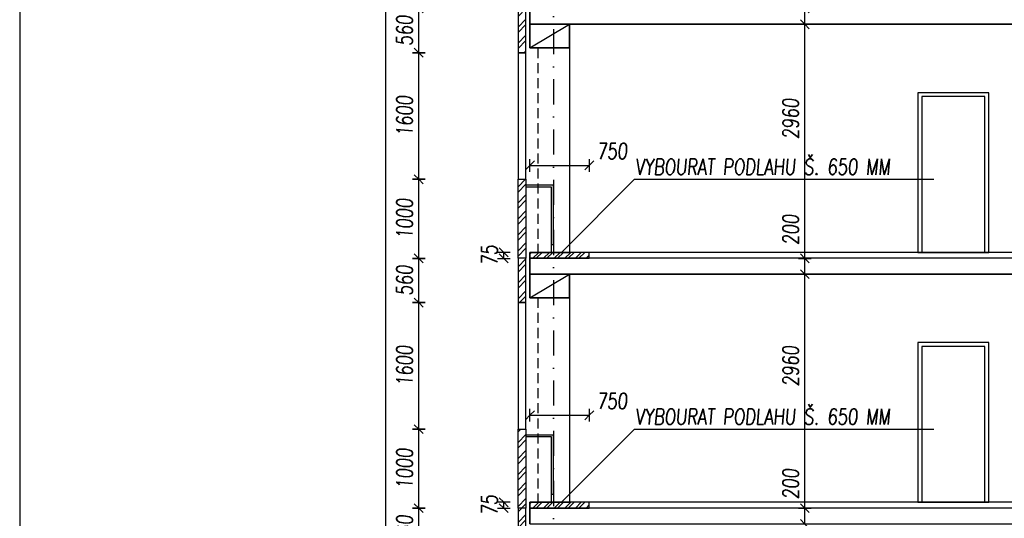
# Model space of a CAD drawing. Header units: millimetres. Extents: x 22267 to 193155, y 329430 to 541733.
# Tile 6 of 89: x 24215 to 36655, y 367187 to 373494. Entities that reach past the tile are written whole.
import ezdxf

# ---------------------------------------------------------------- set-up
doc = ezdxf.new("R2010")
doc.units = ezdxf.units.MM
doc.linetypes.add('ČERCHOVANÁ', pattern=[25.4, 12.7, -6.35, 0, -6.35])
doc.linetypes.add('ČÁRKOVANÁ', pattern=[19.05, 12.7, -6.35])
for name, color, linetype in [('BOURÁNÍ FASÁDY', 30, 'Continuous'), ('BOURÁNÍ PODLAHY', 30, 'Continuous'), ('BOURÁNÍ PŘÍČEK', 30, 'Continuous'), ('KOTY_100', 7, 'Continuous'), ('KÓTY BP FASÁDA', 255, 'Continuous'), ('KÓTY BP PODLAHA', 255, 'Continuous'), ('LEGENDA', 7, 'Continuous'), ('OSY', 7, 'Continuous'), ('TENKA', 4, 'Continuous'), ('TLUSTA', 2, 'Continuous'), ('ŽB', 1, 'Continuous')]:
    doc.layers.add(name, color=color, linetype=linetype)
doc.styles.add('CS-ROMANS', font='romans.shx', dxfattribs={"width": 0.75, "oblique": 5})
doc.styles.add('CS-ROMANS_100', font='romans.shx', dxfattribs={"width": 0.75, "oblique": 5, "height": 200})
doc.dimstyles.new('A_KÓTA_100', dxfattribs={"dimtxt": 200, "dimasz": 4, "dimexe": 100, "dimexo": 1500, "dimgap": 80, "dimtad": 1, "dimdec": 0, "dimdsep": 46, "dimtxsty": 'CS-ROMANS_100', "dimblk": 'KOT_CARA20', "dimcen": 90, "dimse1": 1, "dimse2": 1, "dimclrd": 256, "dimclre": 256, "dimclrt": 256, "dimadec": 0, "dimazin": 0, "dimtfac": 1, "dimtdec": 0, "dimtix": 1, "dimtmove": 2, "dimatfit": 3, "dimldrblk": 'OBLIQUE', "dimfxl": 1, "dimfxlon": 1, "dimtolj": 1, "dimarcsym": 0})

# ---------------------------------------------------------------- blocks, each defined once
blk = doc.blocks.new('KOT_CARA20')
for p, q in [((0, 0), (-14.1, -14.1)), ((0, 20), (0, -20)), ((0, 0), (14.1, 14.1))]:
    blk.add_line(p, q)
blk = doc.blocks.new('*D2748')
at = {"layer": 'Defpoints', "color": 0, "transparency": 16777216}
for p in [(31411, 371651), (30661, 370550), (31411, 370550)]:
    blk.add_point(p, dxfattribs=at)
at = {"layer": 'KÓTY BP PODLAHA', "lineweight": -2, "transparency": 16777216}
blk.add_line((30665, 371651), (31407, 371651), dxfattribs=at)
at = {"layer": 'KÓTY BP PODLAHA', "lineweight": -2, "transparency": 16777216, "xscale": 4, "yscale": 4, "zscale": 4, "rotation": 180}
blk.add_blockref('KOT_CARA20', (30661, 371651), dxfattribs=at)
at = {"layer": 'KÓTY BP PODLAHA', "lineweight": -2, "transparency": 16777216, "xscale": 4, "yscale": 4, "zscale": 4}
blk.add_blockref('KOT_CARA20', (31411, 371651), dxfattribs=at)
at = {"layer": 'KÓTY BP PODLAHA', "transparency": 16777216, "insert": (31699, 371831), "char_height": 200, "attachment_point": 5, "style": 'CS-ROMANS_100'}
blk.add_mtext('\\A1;750', dxfattribs=at)
blk = doc.blocks.new('_OBLIQUE')
at = {"color": 0, "linetype": 'ByBlock', "ltscale": 15}
blk.add_line((-0.5, -0.5), (0.5, 0.5), dxfattribs=at)
blk = doc.blocks.new('*D2749')
at = {"layer": 'Defpoints', "color": 0, "transparency": 16777216}
for p in [(31411, 368491), (30661, 367390), (31411, 367390)]:
    blk.add_point(p, dxfattribs=at)
at = {"layer": 'KÓTY BP PODLAHA', "lineweight": -2, "transparency": 16777216}
blk.add_line((30665, 368491), (31407, 368491), dxfattribs=at)
at = {"layer": 'KÓTY BP PODLAHA', "lineweight": -2, "transparency": 16777216, "xscale": 4, "yscale": 4, "zscale": 4, "rotation": 180}
blk.add_blockref('KOT_CARA20', (30661, 368491), dxfattribs=at)
at = {"layer": 'KÓTY BP PODLAHA', "lineweight": -2, "transparency": 16777216, "xscale": 4, "yscale": 4, "zscale": 4}
blk.add_blockref('KOT_CARA20', (31411, 368491), dxfattribs=at)
at = {"layer": 'KÓTY BP PODLAHA', "transparency": 16777216, "insert": (31699, 368671), "char_height": 200, "attachment_point": 5, "style": 'CS-ROMANS_100'}
blk.add_mtext('\\A1;750', dxfattribs=at)
blk = doc.blocks.new('*D3099')
at = {"layer": 'Defpoints', "color": 0, "transparency": 16777216}
for p in [(30331, 370550), (30691, 370550), (30691, 370475)]:
    blk.add_point(p, dxfattribs=at)
at = {"layer": 'KÓTY BP PODLAHA', "lineweight": -2, "transparency": 16777216}
for p, q in [((30331, 370554), (30331, 370558)), ((30331, 370475), (30331, 370550)), ((30331, 370471), (30331, 370467))]:
    blk.add_line(p, q, dxfattribs=at)
at = {"layer": 'KÓTY BP PODLAHA', "lineweight": -2, "transparency": 16777216, "xscale": 4, "yscale": 4, "zscale": 4}
for p, rotation in [((30331, 370550), 270), ((30331, 370475), 90)]:
    blk.add_blockref('KOT_CARA20', p, dxfattribs=dict(at, rotation=rotation))
at = {"layer": 'KÓTY BP PODLAHA', "transparency": 16777216, "insert": (30151, 370513), "char_height": 200, "attachment_point": 5, "rotation": 90, "style": 'CS-ROMANS_100'}
blk.add_mtext('\\A1;75', dxfattribs=at)
blk = doc.blocks.new('*D3100')
at = {"layer": 'Defpoints', "color": 0, "transparency": 16777216}
for p in [(30331, 367390), (30691, 367390), (30691, 367315)]:
    blk.add_point(p, dxfattribs=at)
at = {"layer": 'KÓTY BP PODLAHA', "lineweight": -2, "transparency": 16777216}
for p, q in [((30331, 367394), (30331, 367398)), ((30331, 367315), (30331, 367390)), ((30331, 367311), (30331, 367307))]:
    blk.add_line(p, q, dxfattribs=at)
at = {"layer": 'KÓTY BP PODLAHA', "lineweight": -2, "transparency": 16777216, "xscale": 4, "yscale": 4, "zscale": 4}
for p, rotation in [((30331, 367390), 270), ((30331, 367315), 90)]:
    blk.add_blockref('KOT_CARA20', p, dxfattribs=dict(at, rotation=rotation))
at = {"layer": 'KÓTY BP PODLAHA', "transparency": 16777216, "insert": (30151, 367353), "char_height": 200, "attachment_point": 5, "rotation": 90, "style": 'CS-ROMANS_100'}
blk.add_mtext('\\A1;75', dxfattribs=at)
blk = doc.blocks.new('*D3087')
at = {"layer": 'Defpoints', "color": 0, "transparency": 16777216}
for p in [(28841, 407305), (30561, 407305), (30511, 347755)]:
    blk.add_point(p, dxfattribs=at)
at = {"layer": 'KOTY_100', "lineweight": -2, "transparency": 16777216}
blk.add_line((28841, 347759), (28841, 407301), dxfattribs=at)
at = {"layer": 'KOTY_100', "lineweight": -2, "transparency": 16777216, "xscale": 4, "yscale": 4, "zscale": 4}
for p, rotation in [((28841, 407305), 90), ((28841, 347755), 270)]:
    blk.add_blockref('KOT_CARA20', p, dxfattribs=dict(at, rotation=rotation))
at = {"layer": 'KOTY_100', "transparency": 16777216, "insert": (28661, 377530), "char_height": 200, "attachment_point": 5, "rotation": 90, "style": 'CS-ROMANS_100'}
blk.add_mtext('\\A1;59550', dxfattribs=at)
blk = doc.blocks.new('*D3083')
at = {"layer": 'Defpoints', "color": 0, "transparency": 16777216}
for p in [(29257, 367315), (30561, 367315), (30561, 366755)]:
    blk.add_point(p, dxfattribs=at)
at = {"layer": 'KÓTY BP FASÁDA', "lineweight": -2, "transparency": 16777216}
blk.add_line((29257, 366759), (29257, 367311), dxfattribs=at)
at = {"layer": 'KÓTY BP FASÁDA', "lineweight": -2, "transparency": 16777216, "xscale": 4, "yscale": 4, "zscale": 4}
for p, rotation in [((29257, 367315), 90), ((29257, 366755), 270)]:
    blk.add_blockref('KOT_CARA20', p, dxfattribs=dict(at, rotation=rotation))
at = {"layer": 'KÓTY BP FASÁDA', "transparency": 16777216, "insert": (29077, 367035), "char_height": 200, "attachment_point": 5, "rotation": 90, "style": 'CS-ROMANS_100'}
blk.add_mtext('\\A1;560', dxfattribs=at)
blk = doc.blocks.new('*D3036')
at = {"layer": 'Defpoints', "color": 0, "transparency": 16777216}
for p in [(29257, 368315), (30561, 368315), (30561, 367315)]:
    blk.add_point(p, dxfattribs=at)
at = {"layer": 'KÓTY BP FASÁDA', "lineweight": -2, "transparency": 16777216}
blk.add_line((29257, 367319), (29257, 368311), dxfattribs=at)
at = {"layer": 'KÓTY BP FASÁDA', "lineweight": -2, "transparency": 16777216, "xscale": 4, "yscale": 4, "zscale": 4}
for p, rotation in [((29257, 368315), 90), ((29257, 367315), 270)]:
    blk.add_blockref('KOT_CARA20', p, dxfattribs=dict(at, rotation=rotation))
at = {"layer": 'KÓTY BP FASÁDA', "transparency": 16777216, "insert": (29077, 367815), "char_height": 200, "attachment_point": 5, "rotation": 90, "style": 'CS-ROMANS_100'}
blk.add_mtext('\\A1;1000', dxfattribs=at)
blk = doc.blocks.new('*D3037')
at = {"layer": 'Defpoints', "color": 0, "transparency": 16777216}
for p in [(29257, 369915), (30561, 369915), (30561, 368315)]:
    blk.add_point(p, dxfattribs=at)
at = {"layer": 'KÓTY BP FASÁDA', "lineweight": -2, "transparency": 16777216}
blk.add_line((29257, 368319), (29257, 369911), dxfattribs=at)
at = {"layer": 'KÓTY BP FASÁDA', "lineweight": -2, "transparency": 16777216, "xscale": 4, "yscale": 4, "zscale": 4}
for p, rotation in [((29257, 369915), 90), ((29257, 368315), 270)]:
    blk.add_blockref('KOT_CARA20', p, dxfattribs=dict(at, rotation=rotation))
at = {"layer": 'KÓTY BP FASÁDA', "transparency": 16777216, "insert": (29077, 369115), "char_height": 200, "attachment_point": 5, "rotation": 90, "style": 'CS-ROMANS_100'}
blk.add_mtext('\\A1;1600', dxfattribs=at)
blk = doc.blocks.new('*D3038')
at = {"layer": 'Defpoints', "color": 0, "transparency": 16777216}
for p in [(29257, 370475), (30561, 370475), (30561, 369915)]:
    blk.add_point(p, dxfattribs=at)
at = {"layer": 'KÓTY BP FASÁDA', "lineweight": -2, "transparency": 16777216}
blk.add_line((29257, 369919), (29257, 370471), dxfattribs=at)
at = {"layer": 'KÓTY BP FASÁDA', "lineweight": -2, "transparency": 16777216, "xscale": 4, "yscale": 4, "zscale": 4}
for p, rotation in [((29257, 370475), 90), ((29257, 369915), 270)]:
    blk.add_blockref('KOT_CARA20', p, dxfattribs=dict(at, rotation=rotation))
at = {"layer": 'KÓTY BP FASÁDA', "transparency": 16777216, "insert": (29077, 370195), "char_height": 200, "attachment_point": 5, "rotation": 90, "style": 'CS-ROMANS_100'}
blk.add_mtext('\\A1;560', dxfattribs=at)
blk = doc.blocks.new('*D3039')
at = {"layer": 'Defpoints', "color": 0, "transparency": 16777216}
for p in [(29257, 371475), (30561, 371475), (30561, 370475)]:
    blk.add_point(p, dxfattribs=at)
at = {"layer": 'KÓTY BP FASÁDA', "lineweight": -2, "transparency": 16777216}
blk.add_line((29257, 370479), (29257, 371471), dxfattribs=at)
at = {"layer": 'KÓTY BP FASÁDA', "lineweight": -2, "transparency": 16777216, "xscale": 4, "yscale": 4, "zscale": 4}
for p, rotation in [((29257, 371475), 90), ((29257, 370475), 270)]:
    blk.add_blockref('KOT_CARA20', p, dxfattribs=dict(at, rotation=rotation))
at = {"layer": 'KÓTY BP FASÁDA', "transparency": 16777216, "insert": (29077, 370975), "char_height": 200, "attachment_point": 5, "rotation": 90, "style": 'CS-ROMANS_100'}
blk.add_mtext('\\A1;1000', dxfattribs=at)
blk = doc.blocks.new('*D3040')
at = {"layer": 'Defpoints', "color": 0, "transparency": 16777216}
for p in [(29257, 373075), (30561, 373075), (30561, 371475)]:
    blk.add_point(p, dxfattribs=at)
at = {"layer": 'KÓTY BP FASÁDA', "lineweight": -2, "transparency": 16777216}
blk.add_line((29257, 371479), (29257, 373071), dxfattribs=at)
at = {"layer": 'KÓTY BP FASÁDA', "lineweight": -2, "transparency": 16777216, "xscale": 4, "yscale": 4, "zscale": 4}
for p, rotation in [((29257, 373075), 90), ((29257, 371475), 270)]:
    blk.add_blockref('KOT_CARA20', p, dxfattribs=dict(at, rotation=rotation))
at = {"layer": 'KÓTY BP FASÁDA', "transparency": 16777216, "insert": (29077, 372275), "char_height": 200, "attachment_point": 5, "rotation": 90, "style": 'CS-ROMANS_100'}
blk.add_mtext('\\A1;1600', dxfattribs=at)
blk = doc.blocks.new('*D3041')
at = {"layer": 'Defpoints', "color": 0, "transparency": 16777216}
for p in [(29257, 373635), (30561, 373635), (30561, 373075)]:
    blk.add_point(p, dxfattribs=at)
at = {"layer": 'KÓTY BP FASÁDA', "lineweight": -2, "transparency": 16777216}
blk.add_line((29257, 373079), (29257, 373631), dxfattribs=at)
at = {"layer": 'KÓTY BP FASÁDA', "lineweight": -2, "transparency": 16777216, "xscale": 4, "yscale": 4, "zscale": 4}
for p, rotation in [((29257, 373635), 90), ((29257, 373075), 270)]:
    blk.add_blockref('KOT_CARA20', p, dxfattribs=dict(at, rotation=rotation))
at = {"layer": 'KÓTY BP FASÁDA', "transparency": 16777216, "insert": (29077, 373355), "char_height": 200, "attachment_point": 5, "rotation": 90, "style": 'CS-ROMANS_100'}
blk.add_mtext('\\A1;560', dxfattribs=at)
blk = doc.blocks.new('*D3516')
at = {"layer": 'Defpoints', "color": 0, "transparency": 16777216}
for p in [(34135, 367315), (34387, 367315), (34379, 367115)]:
    blk.add_point(p, dxfattribs=at)
at = {"layer": 'KOTY_100', "lineweight": -2, "transparency": 16777216}
blk.add_line((34135, 367119), (34135, 367311), dxfattribs=at)
at = {"layer": 'KOTY_100', "lineweight": -2, "transparency": 16777216, "xscale": 4, "yscale": 4, "zscale": 4}
for p, rotation in [((34135, 367315), 90), ((34135, 367115), 270)]:
    blk.add_blockref('KOT_CARA20', p, dxfattribs=dict(at, rotation=rotation))
at = {"layer": 'KOTY_100', "transparency": 16777216, "insert": (33955, 367621), "char_height": 200, "attachment_point": 5, "rotation": 90, "style": 'CS-ROMANS_100'}
blk.add_mtext('\\A1;200', dxfattribs=at)
blk = doc.blocks.new('*D3517')
at = {"layer": 'Defpoints', "color": 0, "transparency": 16777216}
for p in [(34135, 370275), (34317, 370275), (34387, 367315)]:
    blk.add_point(p, dxfattribs=at)
at = {"layer": 'KOTY_100', "lineweight": -2, "transparency": 16777216}
blk.add_line((34135, 367319), (34135, 370271), dxfattribs=at)
at = {"layer": 'KOTY_100', "lineweight": -2, "transparency": 16777216, "xscale": 4, "yscale": 4, "zscale": 4}
for p, rotation in [((34135, 370275), 90), ((34135, 367315), 270)]:
    blk.add_blockref('KOT_CARA20', p, dxfattribs=dict(at, rotation=rotation))
at = {"layer": 'KOTY_100', "transparency": 16777216, "insert": (33955, 369112), "char_height": 200, "attachment_point": 5, "rotation": 90, "style": 'CS-ROMANS_100'}
blk.add_mtext('\\A1;2960', dxfattribs=at)
blk = doc.blocks.new('*D3518')
at = {"layer": 'Defpoints', "color": 0, "transparency": 16777216}
for p in [(34135, 370475), (34317, 370475), (34317, 370275)]:
    blk.add_point(p, dxfattribs=at)
at = {"layer": 'KOTY_100', "lineweight": -2, "transparency": 16777216}
blk.add_line((34135, 370279), (34135, 370471), dxfattribs=at)
at = {"layer": 'KOTY_100', "lineweight": -2, "transparency": 16777216, "xscale": 4, "yscale": 4, "zscale": 4}
for p, rotation in [((34135, 370475), 90), ((34135, 370275), 270)]:
    blk.add_blockref('KOT_CARA20', p, dxfattribs=dict(at, rotation=rotation))
at = {"layer": 'KOTY_100', "transparency": 16777216, "insert": (33955, 370837), "char_height": 200, "attachment_point": 5, "rotation": 90, "style": 'CS-ROMANS_100'}
blk.add_mtext('\\A1;200', dxfattribs=at)
blk = doc.blocks.new('*D3519')
at = {"layer": 'Defpoints', "color": 0, "transparency": 16777216}
for p in [(34135, 373435), (34352, 373435), (34317, 370475)]:
    blk.add_point(p, dxfattribs=at)
at = {"layer": 'KOTY_100', "lineweight": -2, "transparency": 16777216}
blk.add_line((34135, 370479), (34135, 373431), dxfattribs=at)
at = {"layer": 'KOTY_100', "lineweight": -2, "transparency": 16777216, "xscale": 4, "yscale": 4, "zscale": 4}
for p, rotation in [((34135, 373435), 90), ((34135, 370475), 270)]:
    blk.add_blockref('KOT_CARA20', p, dxfattribs=dict(at, rotation=rotation))
at = {"layer": 'KOTY_100', "transparency": 16777216, "insert": (33955, 372240), "char_height": 200, "attachment_point": 5, "rotation": 90, "style": 'CS-ROMANS_100'}
blk.add_mtext('\\A1;2960', dxfattribs=at)
blk = doc.blocks.new('*D3520')
at = {"layer": 'Defpoints', "color": 0, "transparency": 16777216}
for p in [(34135, 373635), (34370, 373635), (34352, 373435)]:
    blk.add_point(p, dxfattribs=at)
at = {"layer": 'KOTY_100', "lineweight": -2, "transparency": 16777216}
blk.add_line((34135, 373439), (34135, 373631), dxfattribs=at)
at = {"layer": 'KOTY_100', "lineweight": -2, "transparency": 16777216, "xscale": 4, "yscale": 4, "zscale": 4}
for p, rotation in [((34135, 373635), 90), ((34135, 373435), 270)]:
    blk.add_blockref('KOT_CARA20', p, dxfattribs=dict(at, rotation=rotation))
at = {"layer": 'KOTY_100', "transparency": 16777216, "insert": (33955, 373950), "char_height": 200, "attachment_point": 5, "rotation": 90, "style": 'CS-ROMANS_100'}
blk.add_mtext('\\A1;200', dxfattribs=at)

msp = doc.modelspace()

# ---------------------------------------------------------------- hatches: boundary and pattern name
at = {"layer": 'BOURÁNÍ FASÁDY'}
h = msp.add_hatch(dxfattribs=at)
h.set_pattern_fill('ANSI32', color=256, scale=15)
h.paths.add_polyline_path([(30511, 406600.5), (30611, 406600.5), (30611, 407305.5), (30511, 407305.5)])
h.paths.add_polyline_path([(30511, 404675.5), (30611, 404675.5), (30611, 406600.5), (30511, 406600.5)])
h.paths.add_polyline_path([(30611, 402075.5), (30511, 402075.5), (30511, 403075.5), (30611, 403075.5)])
h.paths.add_polyline_path([(30511, 401515.5), (30611, 401515.5), (30611, 402075.5), (30511, 402075.5)])
h.paths.add_polyline_path([(30611, 398915.5), (30511, 398915.5), (30511, 399915.5), (30611, 399915.5)])
h.paths.add_polyline_path([(30511, 398355.5), (30611, 398355.5), (30611, 398915.5), (30511, 398915.5)])
h.paths.add_polyline_path([(30611, 395755.5), (30511, 395755.5), (30511, 396755.5), (30611, 396755.5)])
h.paths.add_polyline_path([(30511, 395195.5), (30611, 395195.5), (30611, 395755.5), (30511, 395755.5)])
h.paths.add_polyline_path([(30611, 392595.5), (30511, 392595.5), (30511, 393595.5), (30611, 393595.5)])
h.paths.add_polyline_path([(30511, 392035.5), (30611, 392035.5), (30611, 392595.5), (30511, 392595.5)])
h.paths.add_polyline_path([(30611, 389435.5), (30511, 389435.5), (30511, 390435.5), (30611, 390435.5)])
h.paths.add_polyline_path([(30511, 388875.5), (30611, 388875.5), (30611, 389435.5), (30511, 389435.5)])
h.paths.add_polyline_path([(30511, 385715.5), (30611, 385715.5), (30611, 386275.5), (30511, 386275.5)])
h.paths.add_polyline_path([(30611, 386275.5), (30511, 386275.5), (30511, 387275.5), (30611, 387275.5)])
h.paths.add_polyline_path([(30611, 383115.5), (30511, 383115.5), (30511, 384115.5), (30611, 384115.5)])
h.paths.add_polyline_path([(30511, 382555.5), (30611, 382555.5), (30611, 383115.5), (30511, 383115.5)])
h.paths.add_polyline_path([(30611, 379955.5), (30511, 379955.5), (30511, 380955.5), (30611, 380955.5)])
h.paths.add_polyline_path([(30511, 379395.5), (30611, 379395.5), (30611, 379955.5), (30511, 379955.5)])
h.paths.add_polyline_path([(30611, 376795.5), (30511, 376795.5), (30511, 377795.5), (30611, 377795.5)])
h.paths.add_polyline_path([(30511, 376235.5), (30611, 376235.5), (30611, 376795.5), (30511, 376795.5)])
h.paths.add_polyline_path([(30611, 373635.5), (30511, 373635.5), (30511, 374635.5), (30611, 374635.5)])
h.paths.add_polyline_path([(30511, 373075.5), (30611, 373075.5), (30611, 373635.5), (30511, 373635.5)])
h.paths.add_polyline_path([(30611, 370475.5), (30511, 370475.5), (30511, 371475.5), (30611, 371475.5)])
h.paths.add_polyline_path([(30511, 369915.5), (30611, 369915.5), (30611, 370475.5), (30511, 370475.5)])
h.paths.add_polyline_path([(30611, 367315.5), (30511, 367315.5), (30511, 368315.5), (30611, 368315.5)])
h.paths.add_polyline_path([(30511, 366755.5), (30611, 366755.5), (30611, 367315.5), (30511, 367315.5)])
h.paths.add_polyline_path([(30611, 364155.5), (30511, 364155.5), (30511, 365155.5), (30611, 365155.5)])
h.paths.add_polyline_path([(30511, 363595.5), (30611, 363595.5), (30611, 364155.5), (30511, 364155.5)])
h.paths.add_polyline_path([(30611, 360995.5), (30511, 360995.5), (30511, 361995.5), (30611, 361995.5)])
h.paths.add_polyline_path([(30511, 360435.5), (30611, 360435.5), (30611, 360995.5), (30511, 360995.5)])
h.paths.add_polyline_path([(30611, 357835.5), (30511, 357835.5), (30511, 358835.5), (30611, 358835.5)])
h.paths.add_polyline_path([(30511, 357275.5), (30611, 357275.5), (30611, 357835.5), (30511, 357835.5)])
h.paths.add_polyline_path([(30611, 354675.5), (30511, 354675.5), (30511, 355675.5), (30611, 355675.5)])
h.paths.add_polyline_path([(30511, 354115.5), (30611, 354115.5), (30611, 354675.5), (30511, 354675.5)])
h.paths.add_polyline_path([(30611, 351515.5), (30511, 351515.5), (30511, 352515.5), (30611, 352515.5)])
h.paths.add_polyline_path([(30511, 350955.5), (30611, 350955.5), (30611, 351515.5), (30511, 351515.5)])
h.paths.add_polyline_path([(30611, 347755.5), (30511, 347755.5), (30511, 348355.5), (30611, 348355.5)])
h.paths.add_polyline_path([(30611, 348355.5), (30511, 348355.5), (30511, 349355.5), (30611, 349355.5)])
at = {"layer": 'BOURÁNÍ PODLAHY'}
h = msp.add_hatch(dxfattribs=at)
h.set_pattern_fill('ANSI32', color=256, scale=10)
h.set_pattern_definition([(45, (-4e-12, -31600), (-67.35192, 67.35192), []), (45, (44.9, -31600), (-67.35192, 67.35192), [])])
h.paths.add_polyline_path([(30961, 370550.5), (30661, 370550.5), (30661, 370475.5), (30961, 370475.5)])
h.paths.add_polyline_path([(31411, 370550.5), (30961, 370550.5), (30961, 370475.5), (31411, 370475.5)])
h = msp.add_hatch(dxfattribs=at)
h.set_pattern_fill('ANSI32', color=256, scale=10)
h.set_pattern_definition([(45, (-7e-12, -34760), (-67.35192, 67.35192), []), (45, (44.9, -34760), (-67.35192, 67.35192), [])])
h.paths.add_polyline_path([(30961, 367390.5), (30661, 367390.5), (30661, 367315.5), (30961, 367315.5)])
h.paths.add_polyline_path([(31411, 367390.5), (30961, 367390.5), (30961, 367315.5), (31411, 367315.5)])

# ---------------------------------------------------------------- linework, layer by layer
at = {"layer": 'BOURÁNÍ FASÁDY'}
for points in [[(30511, 373075.5), (30611, 373075.5), (30611, 373635.5), (30511, 373635.5)], [(30511, 371475.5), (30611, 371475.5), (30611, 373075.5), (30511, 373075.5)], [(30611, 370475.5), (30511, 370475.5), (30511, 371475.5), (30611, 371475.5)], [(30511, 369915.5), (30611, 369915.5), (30611, 370475.5), (30511, 370475.5)], [(30511, 368315.5), (30611, 368315.5), (30611, 369915.5), (30511, 369915.5)], [(30611, 367315.5), (30511, 367315.5), (30511, 368315.5), (30611, 368315.5)], [(30511, 366755.5), (30611, 366755.5), (30611, 367315.5), (30511, 367315.5)]]:
    msp.add_lwpolyline(points, close=True, dxfattribs=at)
for points in [[(30936, 370650.5), (30961, 370650.5), (30961, 371400.5), (30611, 371400.5)], [(30936, 370550.5), (30936, 371375.5), (30611, 371375.5)], [(30936, 367490.5), (30961, 367490.5), (30961, 368240.5), (30611, 368240.5)], [(30936, 367390.5), (30936, 368215.5), (30611, 368215.5)]]:
    msp.add_lwpolyline(points, dxfattribs=at)
at = {"layer": 'BOURÁNÍ PODLAHY'}
for points in [[(30661, 370475.5), (31411, 370475.5), (31411, 370550.5), (30661, 370550.5)], [(30661, 367315.5), (31411, 367315.5), (31411, 367390.5), (30661, 367390.5)]]:
    msp.add_lwpolyline(points, close=True, dxfattribs=at)
at = {"layer": 'BOURÁNÍ PŘÍČEK'}
for points in [[(35561, 370550.5), (36461, 370550.5), (36461, 372570.5), (35561, 372570.5)], [(35561, 370550.5), (36461, 370550.5), (36461, 372570.5), (35561, 372570.5)], [(35611, 370550.5), (36411, 370550.5), (36411, 372520.5), (35611, 372520.5)], [(35561, 367390.5), (36461, 367390.5), (36461, 369410.5), (35561, 369410.5)], [(35561, 367390.5), (36461, 367390.5), (36461, 369410.5), (35561, 369410.5)], [(35611, 367390.5), (36411, 367390.5), (36411, 369360.5), (35611, 369360.5)]]:
    msp.add_lwpolyline(points, close=True, dxfattribs=at)
at = {"layer": 'KÓTY BP PODLAHA'}
for p, q in [((31980, 371471.6), (31058.9, 370550.5)), ((35766, 371471.6), (31980, 371471.6)), ((31980, 368311.6), (31058.9, 367390.5)), ((35766, 368311.6), (31980, 368311.6))]:
    msp.add_line(p, q, dxfattribs=at)
at = {"layer": 'LEGENDA'}
msp.add_lwpolyline([(24214.7, 329430.5), (76214.7, 329430.5), (76214.7, 418530.5), (24214.7, 418530.5)], close=True, dxfattribs=at)
at = {"layer": 'OSY', "linetype": 'ČERCHOVANÁ', "ltscale": 25}
msp.add_line((30961, 408305.5), (30961, 331387.3), dxfattribs=at)
at = {"layer": 'TENKA'}
for points in [[(30661, 373135.5), (31161, 373435.5)], [(31161, 373435.5), (31161, 370550.5)], [(37211, 370475.5), (30661, 370475.5)], [(30661, 369975.5), (31161, 370275.5)], [(31161, 370275.5), (31161, 367390.5)], [(37211, 367315.5), (30661, 367315.5)]]:
    msp.add_lwpolyline(points, dxfattribs=at)
at = {"layer": 'TENKA', "linetype": 'ČÁRKOVANÁ', "ltscale": 10}
for points in [[(30761, 373135.5), (30761, 370550.5)], [(30761, 369975.5), (30761, 367390.5)]]:
    msp.add_lwpolyline(points, dxfattribs=at)
at = {"layer": 'TLUSTA'}
for points in [[(30661, 373435.5), (30661, 373710.5)], [(37211, 373435.5), (30661, 373435.5)], [(30661, 370275.5), (30661, 370550.5)], [(37211, 370550.5), (30661, 370550.5)], [(30661, 370475.5), (30661, 370550.5), (31161, 370550.5)], [(37211, 370275.5), (30661, 370275.5)], [(30661, 367115.5), (30661, 367390.5)], [(37211, 367390.5), (30661, 367390.5)], [(30661, 367315.5), (30661, 367390.5), (31161, 367390.5)]]:
    msp.add_lwpolyline(points, dxfattribs=at)
for points in [[(30661, 373435.5), (31161, 373435.5), (31161, 373135.5), (30661, 373135.5)], [(30661, 370275.5), (31161, 370275.5), (31161, 369975.5), (30661, 369975.5)]]:
    msp.add_lwpolyline(points, close=True, dxfattribs=at)
at = {"layer": 'ŽB'}
for points in [[(30661, 373435.5), (37211, 373435.5), (37211, 373635.5), (30661, 373635.5)], [(30661, 373135.5), (31161, 373135.5), (31161, 373435.5), (30661, 373435.5)], [(30661, 370275.5), (37211, 370275.5), (37211, 370475.5), (30661, 370475.5)], [(30661, 369975.5), (31161, 369975.5), (31161, 370275.5), (30661, 370275.5)], [(30661, 367115.5), (37211, 367115.5), (37211, 367315.5), (30661, 367315.5)]]:
    msp.add_lwpolyline(points, close=True, dxfattribs=at)

# ---------------------------------------------------------------- texts
at = {"layer": 'KÓTY BP PODLAHA', "ltscale": 15, "style": 'CS-ROMANS', "oblique": 5, "width": 0.75}
for p in [(31992.6, 371532.6), (31992.6, 368372.6)]:
    msp.add_text('VYBOURAT PODLAHU Š. 650 MM ', height=200, dxfattribs=at).set_placement(p)

# ---------------------------------------------------------------- dimensions: what is measured, and where the dimension line sits
at = {"layer": 'KOTY_100'}
dim = msp.add_linear_dim(base=(28841.4, 407305.5), p1=(30511, 347755.5), p2=(30561, 407305.5), angle=90, dimstyle='A_KÓTA_100', dxfattribs=at)
dim.commit()
dim.dimension.update_dxf_attribs({"geometry": '*D3087', "text_midpoint": (28661.4, 377530.5)})
for base, p1, p2, picture, middle in [((34134.7, 373635.5), (34352.2, 373435.5), (34369.8, 373635.5), '*D3520', (33954.7, 373950.2)), ((34134.7, 373435.5), (34316.8, 370475.5), (34352.2, 373435.5), '*D3519', (33954.7, 372240.3)), ((34134.7, 370475.5), (34316.8, 370275.5), (34316.8, 370475.5), '*D3518', (33954.7, 370837.4)), ((34134.7, 370275.5), (34387.4, 367315.5), (34316.8, 370275.5), '*D3517', (33954.7, 369112.3)), ((34134.7, 367315.5), (34378.6, 367115.5), (34387.4, 367315.5), '*D3516', (33954.7, 367621))]:
    dim = msp.add_linear_dim(base=base, p1=p1, p2=p2, angle=90, dimstyle='A_KÓTA_100', dxfattribs=at)
    dim.commit()
    dim.dimension.update_dxf_attribs({"geometry": picture, "text_midpoint": middle, "dimtype": 160})
at = {"layer": 'KÓTY BP FASÁDA'}
for base, p1, p2, picture, middle in [((29256.8, 373635.5), (30561, 373075.5), (30561, 373635.5), '*D3041', (29076.8, 373355.5)), ((29256.8, 373075.5), (30561, 371475.5), (30561, 373075.5), '*D3040', (29076.8, 372275.5)), ((29256.8, 371475.5), (30561, 370475.5), (30561, 371475.5), '*D3039', (29076.8, 370975.5)), ((29256.8, 370475.5), (30561, 369915.5), (30561, 370475.5), '*D3038', (29076.8, 370195.5)), ((29256.8, 369915.5), (30561, 368315.5), (30561, 369915.5), '*D3037', (29076.8, 369115.5)), ((29256.8, 368315.5), (30561, 367315.5), (30561, 368315.5), '*D3036', (29076.8, 367815.5)), ((29256.8, 367315.5), (30561, 366755.5), (30561, 367315.5), '*D3083', (29076.8, 367035.5))]:
    dim = msp.add_linear_dim(base=base, p1=p1, p2=p2, angle=90, dimstyle='A_KÓTA_100', dxfattribs=at)
    dim.commit()
    dim.dimension.update_dxf_attribs({"geometry": picture, "text_midpoint": middle})
at = {"layer": 'KÓTY BP PODLAHA'}
for base, p1, p2, picture, middle in [((31411, 371651.2), (30661, 370550.5), (31411, 370550.5), '*D2748', (31698.8, 371831.2)), ((31411, 368491.2), (30661, 367390.5), (31411, 367390.5), '*D2749', (31698.8, 368671.2))]:
    dim = msp.add_linear_dim(base=base, p1=p1, p2=p2, dimstyle='A_KÓTA_100', dxfattribs=at)
    dim.commit()
    dim.dimension.update_dxf_attribs({"geometry": picture, "text_midpoint": middle, "dimtype": 160})
for base, p1, p2, picture, middle in [((30331, 370550.5), (30690.9, 370475.5), (30690.9, 370550.5), '*D3099', (30151, 370513)), ((30331, 367390.5), (30690.9, 367315.5), (30690.9, 367390.5), '*D3100', (30151, 367353))]:
    dim = msp.add_linear_dim(base=base, p1=p1, p2=p2, angle=90, dimstyle='A_KÓTA_100', dxfattribs=at)
    dim.commit()
    dim.dimension.update_dxf_attribs({"geometry": picture, "text_midpoint": middle})

doc.saveas('drawing.dxf')
